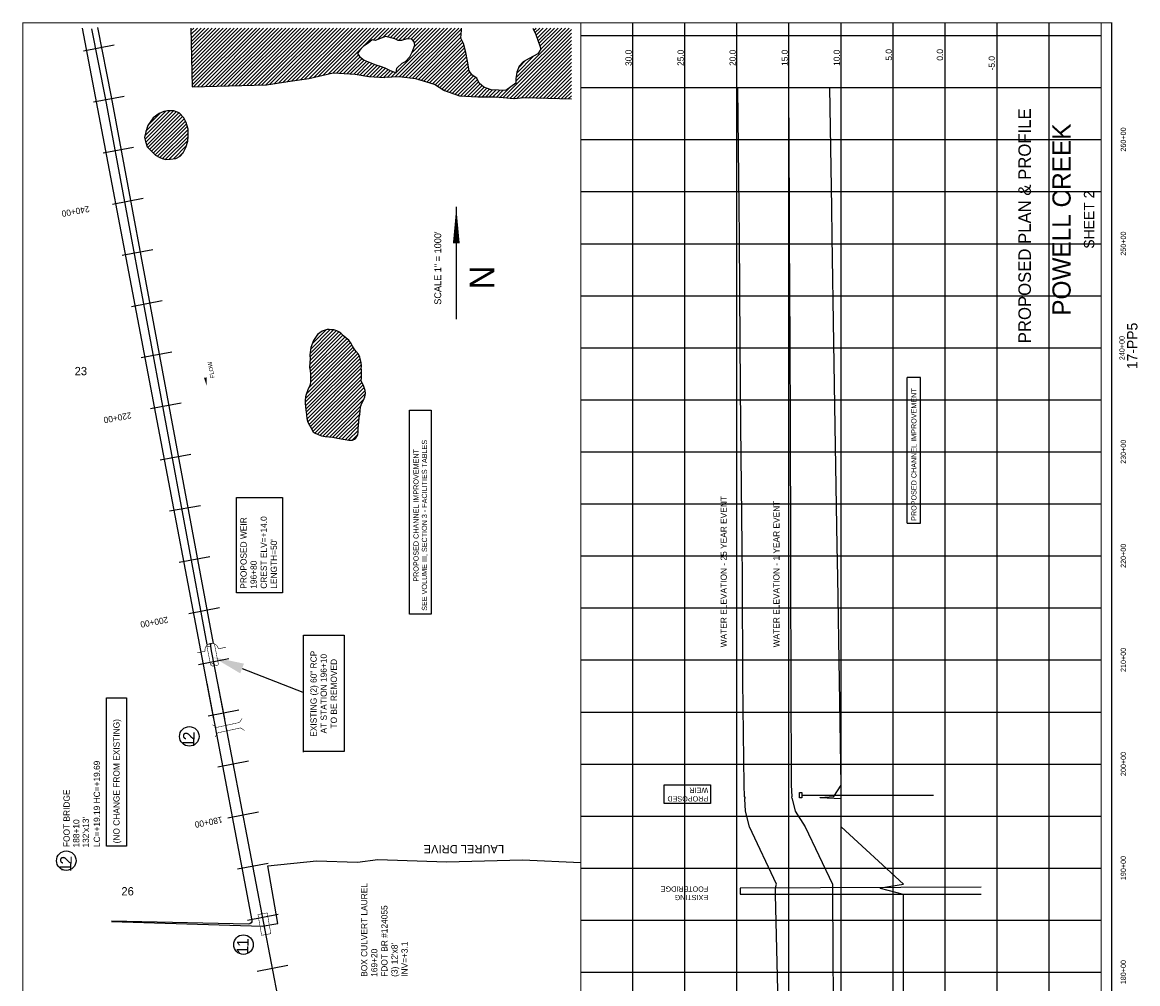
# Model space of a CAD drawing. Extents: x 210994 to 221709, y 855073 to 871083.
# Tile 2 of 2: x 210994 to 221709, y 861846 to 871083. Entities that reach past the tile are written whole.
import ezdxf
from ezdxf.enums import TextEntityAlignment as Align

# ---------------------------------------------------------------- set-up
doc = ezdxf.new("R2010")
doc.units = 0
doc.header["$LTSCALE"] = 800
doc.linetypes.add('DASHED', pattern=[0])
doc.linetypes.add('STREAM', pattern=[0])
doc.layers.get('0').update_dxf_attribs({"linetype": 'CONTINUOUS'})
for name, color, linetype in [('BORDER', 1, 'CONTINUOUS'), ('EXISTING', 7, 'CONTINUOUS'), ('GRID', 2, 'CONTINUOUS'), ('MAJROADS', 9, 'CONTINUOUS'), ('PROPOSED', 7, 'CONTINUOUS'), ('STATIONS', 7, 'CONTINUOUS'), ('STRUCTTEXT', 7, 'CONTINUOUS'), ('STRUCTURES', 1, 'CONTINUOUS'), ('TEXT', 7, 'CONTINUOUS'), ('TRUNKS', 5, 'STREAM'), ('WETDBA', 12, 'CONTINUOUS'), ('WETFILL', 8, 'CONTINUOUS'), ('WSHEDS', 3, 'CONTINUOUS')]:
    doc.layers.add(name, color=color, linetype=linetype)
doc.layers.get('EXISTING').off()

# ---------------------------------------------------------------- blocks, each defined once
blk = doc.blocks.new('BOX')
at = {"layer": 'STRUCTURES', "color": 0, "const_width": 20}
blk.add_lwpolyline([(-377, -171), (433, -171), (433, 189), (-377, 189)], close=True, dxfattribs=at)
blk = doc.blocks.new('*X')
at = {"color": 0}
for p, q in [((212613, 871000), (212641, 871028)), ((212614, 870966), (212676, 871028)), ((212615, 870931), (212711, 871028)), ((212616, 870862), (212782, 871028)), ((212616, 870897), (212747, 871028)), ((212617, 870828), (212817, 871028)), ((212618, 870793), (212853, 871028)), ((212619, 870759), (212888, 871028)), ((212620, 870724), (212923, 871028)), ((212621, 870655), (212994, 871028)), ((212621, 870690), (212959, 871028)), ((212622, 870621), (213030, 871028)), ((212623, 870586), (213065, 871028)), ((212624, 870552), (213100, 871028)), ((212625, 870517), (213136, 871028)), ((212626, 870483), (213171, 871028)), ((212643, 870465), (213206, 871028)), ((212679, 870466), (213242, 871028)), ((212716, 870466), (213277, 871028)), ((212752, 870467), (213312, 871028)), ((212788, 870468), (213348, 871028)), ((212825, 870469), (213383, 871028)), ((212861, 870470), (213418, 871028)), ((212897, 870471), (213454, 871028)), ((212933, 870472), (213489, 871028)), ((212970, 870473), (213525, 871028)), ((213006, 870474), (213560, 871028)), ((213042, 870475), (213595, 871028)), ((213078, 870476), (213631, 871028)), ((213115, 870477), (213666, 871028)), ((213151, 870477), (213701, 871028)), ((213187, 870478), (213737, 871028)), ((213224, 870479), (213772, 871028)), ((213260, 870480), (213807, 871028)), ((213296, 870481), (213843, 871028)), ((213332, 870482), (213878, 871028)), ((213373, 870488), (213913, 871028)), ((213415, 870494), (213949, 871028)), ((213458, 870501), (213984, 871028)), ((213500, 870508), (214020, 871028)), ((213542, 870515), (214055, 871028)), ((213583, 870520), (214090, 871028)), ((213624, 870526), (214126, 871028)), ((213665, 870532), (214161, 871028)), ((213706, 870538), (214196, 871028)), ((213748, 870544), (214232, 871028)), ((213794, 870554), (214267, 871028)), ((213839, 870565), (214302, 871028)), ((213885, 870575), (214338, 871028)), ((213931, 870586), (214373, 871028)), ((213977, 870596), (214408, 871028)), ((214011, 870595), (214444, 871028)), ((214365, 870913), (214479, 871028)), ((214405, 870918), (214514, 871028)), ((214461, 870939), (214550, 871028)), ((214499, 870942), (214585, 871028)), ((214528, 870935), (214621, 871028)), ((214556, 870928), (214656, 871028)), ((214575, 870558), (215045, 871028)), ((214583, 870919), (214691, 871028)), ((214587, 870605), (215009, 871028)), ((214607, 870908), (214727, 871028)), ((214613, 870560), (215080, 871028)), ((214644, 870556), (215116, 871028)), ((214646, 870912), (214762, 871028)), ((214675, 870552), (215151, 871028)), ((214693, 870923), (214797, 871028)), ((214706, 870548), (215186, 871028)), ((214726, 870921), (214833, 871028)), ((214733, 870786), (214974, 871028)), ((214738, 870544), (215213, 871019)), ((214748, 870908), (214868, 871028)), ((214758, 870847), (214939, 871028)), ((214760, 870885), (214903, 871028)), ((214769, 870540), (215211, 870982)), ((215611, 870356), (216269, 871014)), ((215643, 870354), (216269, 870979)), ((215736, 870517), (216247, 871028)), ((215737, 870553), (216212, 871028)), ((215909, 871008), (215929, 871028)), ((215920, 870984), (215964, 871028)), ((215931, 870959), (215999, 871028)), ((215939, 870932), (216035, 871028)), ((215948, 870906), (216070, 871028)), ((215957, 870880), (216105, 871028)), ((215967, 870853), (216141, 871028)), ((215975, 870826), (216176, 871028)), ((214797, 870532), (215209, 870945)), ((214824, 870524), (215215, 870915)), ((214852, 870517), (215226, 870891)), ((214879, 870509), (215236, 870865)), ((215676, 870351), (216269, 870943)), ((215709, 870348), (216269, 870908)), ((215746, 870350), (216269, 870873)), ((214045, 870593), (214222, 870771)), ((214907, 870501), (215243, 870837)), ((214934, 870493), (215250, 870809)), ((214960, 870483), (215256, 870780)), ((215743, 870595), (215908, 870760)), ((215785, 870353), (216269, 870837)), ((215823, 870356), (216269, 870802)), ((215857, 870355), (216269, 870767)), ((214078, 870591), (214238, 870751)), ((214111, 870589), (214258, 870736)), ((214144, 870587), (214278, 870721)), ((214177, 870585), (214303, 870710)), ((214209, 870581), (214327, 870699)), ((214240, 870577), (214353, 870689)), ((214271, 870572), (214379, 870680)), ((214301, 870567), (214405, 870671)), ((214333, 870563), (214431, 870662)), ((214366, 870561), (214458, 870653)), ((214981, 870469), (215262, 870750)), ((215002, 870455), (215268, 870721)), ((215023, 870440), (215274, 870691)), ((215044, 870426), (215279, 870661)), ((215763, 870650), (215831, 870718)), ((215892, 870354), (216269, 870731)), ((215926, 870354), (216269, 870696)), ((215961, 870353), (216269, 870661)), ((214398, 870558), (214484, 870643)), ((214431, 870556), (214507, 870631)), ((214464, 870553), (214529, 870618)), ((214500, 870554), (214555, 870609)), ((214538, 870556), (214582, 870600)), ((215071, 870417), (215284, 870630)), ((215097, 870408), (215294, 870606)), ((215123, 870399), (215309, 870585)), ((215149, 870389), (215328, 870568)), ((215175, 870380), (215349, 870554)), ((215996, 870352), (216269, 870625)), ((216030, 870351), (216269, 870590)), ((216065, 870351), (216269, 870554)), ((215202, 870372), (215366, 870535)), ((215236, 870371), (215377, 870512)), ((215270, 870369), (215392, 870491)), ((215304, 870368), (215411, 870475)), ((215338, 870366), (215431, 870459)), ((215372, 870365), (215457, 870450)), ((215407, 870364), (215483, 870440)), ((215442, 870364), (215511, 870434)), ((215477, 870364), (215546, 870433)), ((215512, 870363), (215580, 870431)), ((215546, 870362), (215614, 870430)), ((215578, 870359), (215673, 870454)), ((216099, 870350), (216269, 870519)), ((216134, 870349), (216269, 870484)), ((216169, 870349), (216269, 870448)), ((216203, 870348), (216269, 870413)), ((216238, 870347), (216269, 870378)), ((212170, 869991), (212412, 870233)), ((212172, 869958), (212446, 870232)), ((212180, 869931), (212472, 870223)), ((212181, 870037), (212375, 870232)), ((212189, 869904), (212498, 870213)), ((212200, 870093), (212318, 870210)), ((212200, 869880), (212516, 870196)), ((212217, 869862), (212532, 870177)), ((212234, 869844), (212548, 870157)), ((212252, 869826), (212560, 870134)), ((212270, 869809), (212570, 870109)), ((212293, 869796), (212578, 870082)), ((212316, 869784), (212586, 870054)), ((212341, 869774), (212586, 870019)), ((212370, 869767), (212586, 869983)), ((212406, 869768), (212584, 869946)), ((212446, 869773), (212572, 869898)), ((212502, 869793), (212536, 869828)), ((213754, 867792), (214056, 868095)), ((213755, 867758), (214073, 868076)), ((213756, 867830), (214035, 868109)), ((213757, 867866), (214012, 868121)), ((213758, 867902), (213984, 868129)), ((213764, 867944), (213951, 868131)), ((213779, 867994), (213916, 868131)), ((213825, 868075), (213840, 868090)), ((213746, 867572), (214159, 867985)), ((213760, 867728), (214091, 868059)), ((213762, 867659), (214130, 868027)), ((213762, 867624), (214145, 868006)), ((213763, 867695), (214110, 868043)), ((213711, 867432), (214201, 867921)), ((213713, 867469), (214186, 867942)), ((213714, 867398), (214217, 867902)), ((213716, 867366), (214230, 867879)), ((213723, 867514), (214172, 867963)), ((213721, 867336), (214239, 867854)), ((213725, 867304), (214246, 867825)), ((213728, 867271), (214250, 867793)), ((213736, 867244), (214250, 867759)), ((213748, 867220), (214251, 867724)), ((213760, 867197), (214251, 867688)), ((213773, 867175), (214250, 867652)), ((213786, 867153), (214256, 867623)), ((213806, 867138), (214269, 867600)), ((213829, 867125), (214279, 867575)), ((213854, 867115), (214286, 867547)), ((213881, 867107), (214292, 867518)), ((213911, 867101), (214277, 867467)), ((213944, 867098), (214248, 867402)), ((213976, 867096), (214240, 867360)), ((214007, 867091), (214238, 867321)), ((214037, 867086), (214229, 867277)), ((214067, 867080), (214225, 867238)), ((214098, 867075), (214221, 867199)), ((214127, 867070), (214220, 867162)), ((214162, 867069), (214216, 867124)), ((213955, 860180), (214108, 860333)), ((213957, 860218), (214084, 860344)), ((213958, 860289), (214025, 860356)), ((213958, 860148), (214132, 860321)), ((213959, 860254), (214056, 860352)), ((213966, 860120), (214140, 860294)), ((213979, 860098), (214147, 860265)), ((213993, 860076), (214152, 860235)), ((214007, 860055), (214169, 860217)), ((214022, 860035), (214186, 860199)), ((214038, 860016), (214203, 860181)), ((214059, 860002), (214216, 860158)), ((214086, 859993), (214217, 860123)), ((214121, 859993), (214207, 860078)), ((214783, 857649), (215557, 858424)), ((214806, 857707), (215522, 858423)), ((214921, 857858), (215486, 858423)), ((214978, 857951), (215451, 858423)), ((214994, 858001), (215415, 858423)), ((215007, 857838), (215593, 858424)), ((215051, 857846), (215628, 858424)), ((215059, 858102), (215380, 858423)), ((215086, 857846), (215664, 858424)), ((215086, 858164), (215344, 858423)), ((215138, 858251), (215309, 858422)), ((215168, 858317), (215273, 858422)), ((215194, 858379), (215238, 858422)), ((215283, 858008), (215700, 858424)), ((215353, 858043), (215735, 858424)), ((215386, 858040), (215751, 858405)), ((215408, 858027), (215615, 858233)), ((215424, 858007), (215639, 858222)), ((215435, 857983), (215660, 858207)), ((215456, 857968), (215679, 858191)), ((215479, 857956), (215688, 858165)), ((215512, 857954), (215693, 858135)), ((215546, 857952), (215659, 858065)), ((215583, 857954), (215650, 858021)), ((215121, 857846), (215208, 857932)), ((214914, 857745), (214981, 857812)), ((214405, 857236), (214843, 857674)), ((214298, 857199), (214574, 857475)), ((214352, 857218), (214654, 857520)), ((214459, 857255), (214768, 857564)), ((214513, 857273), (214746, 857506)), ((212082, 857317), (212195, 857430)), ((212088, 857288), (212244, 857444)), ((212097, 857261), (212277, 857442)), ((212110, 857239), (212306, 857435)), ((212118, 857211), (212333, 857426)), ((212123, 857181), (212358, 857416)), ((212140, 857163), (212382, 857405)), ((212174, 857162), (212408, 857395)), ((212208, 857160), (212430, 857382)), ((212241, 857158), (212445, 857361)), ((214046, 857089), (214316, 857359)), ((214111, 857119), (214381, 857388)), ((214177, 857149), (214445, 857417)), ((214242, 857179), (214510, 857446)), ((214570, 857294), (214732, 857456)), ((214626, 857316), (214731, 857420)), ((214679, 857333), (214729, 857383)), ((212273, 857154), (212454, 857335)), ((212305, 857151), (212460, 857306)), ((212336, 857147), (212465, 857276)), ((212371, 857146), (212478, 857253)), ((213792, 856905), (214187, 857301)), ((213885, 857034), (214123, 857272)), ((213980, 857058), (214252, 857330)), ((212406, 857146), (212494, 857234)), ((212443, 857147), (212515, 857220)), ((212481, 857150), (212536, 857206)), ((212513, 857147), (212557, 857191)), ((212546, 857145), (212574, 857172)), ((212565, 857129), (212590, 857153)), ((213947, 857132), (214037, 857222)), ((212582, 857110), (212605, 857132)), ((212593, 857085), (212618, 857110)), ((212603, 857060), (212630, 857087)), ((212612, 857033), (212641, 857063)), ((212561, 856877), (212649, 856965)), ((212605, 856956), (212649, 857000)), ((212616, 857002), (212648, 857034)), ((213784, 856827), (213892, 856935)), ((213785, 856864), (213884, 856962)), ((212556, 856836), (212590, 856871)), ((212556, 856801), (212587, 856832)), ((213792, 856799), (213900, 856908)), ((213800, 856772), (213908, 856880)), ((213812, 856748), (213916, 856853)), ((213824, 856725), (213924, 856826)), ((212563, 856773), (212599, 856808)), ((212581, 856756), (212622, 856796)), ((212603, 856742), (212646, 856785)), ((212631, 856735), (212672, 856776)), ((212659, 856727), (212699, 856767)), ((212679, 856712), (212723, 856756)), ((212701, 856698), (212748, 856746)), ((212723, 856685), (212769, 856731)), ((212745, 856672), (212789, 856716)), ((213836, 856702), (213933, 856799)), ((213848, 856679), (213941, 856772)), ((213860, 856655), (213949, 856744)), ((212768, 856659), (212806, 856698)), ((212787, 856643), (212819, 856675)), ((212804, 856624), (212833, 856654)), ((212820, 856606), (212849, 856634)), ((212834, 856584), (212865, 856615)), ((213871, 856632), (213952, 856712)), ((213883, 856608), (213952, 856677)), ((213895, 856584), (213952, 856642)), ((213906, 856560), (213952, 856606)), ((212848, 856562), (212881, 856596)), ((212863, 856542), (212898, 856577)), ((212878, 856522), (212916, 856560)), ((212894, 856503), (212935, 856543)), ((212911, 856484), (212953, 856527)), ((212929, 856467), (212973, 856511)), ((213918, 856537), (213953, 856571)), ((213926, 856509), (213953, 856536)), ((213933, 856481), (213953, 856501)), ((212948, 856450), (212993, 856496)), ((212966, 856433), (213014, 856481)), ((212984, 856415), (213036, 856468)), ((212994, 856391), (213059, 856456)), ((213004, 856366), (213084, 856445)), ((213014, 856340), (213109, 856435)), ((213023, 856314), (213134, 856424)), ((213033, 856288), (213157, 856412)), ((213044, 856264), (213179, 856399)), ((213938, 856380), (213968, 856410)), ((213941, 856453), (213964, 856476)), ((213966, 856443), (213975, 856452)), ((213053, 856238), (213200, 856384)), ((213060, 856209), (213214, 856363)), ((213063, 856177), (213227, 856340)), ((213064, 856142), (213235, 856314)), ((213928, 856264), (213963, 856299)), ((213931, 856302), (213968, 856339)), ((213935, 856341), (213973, 856379)), ((213080, 856123), (213240, 856283)), ((213100, 856107), (213240, 856247)), ((213129, 856101), (213237, 856209)), ((213903, 856168), (213950, 856215)), ((213921, 856221), (213959, 856259)), ((213154, 856091), (213234, 856171)), ((213167, 856069), (213237, 856138)), ((213180, 856047), (213240, 856107)), ((213193, 856024), (213245, 856075)), ((213392, 855586), (213931, 856125)), ((213474, 855633), (213922, 856081)), ((213883, 856112), (213940, 856170)), ((213180, 855905), (213247, 855972)), ((213192, 855952), (213259, 856019)), ((213206, 856001), (213252, 856047)), ((213241, 855470), (213755, 855985)), ((213534, 855657), (213863, 855987)), ((213177, 855866), (213216, 855905)), ((213179, 855833), (213212, 855866)), ((213295, 855560), (213674, 855939)), ((213352, 855652), (213596, 855896)), ((213594, 855682), (213848, 855936)), ((213652, 855705), (213833, 855886)), ((213187, 855806), (213210, 855829)), ((213710, 855728), (213818, 855836)), ((213187, 855346), (213290, 855449)), ((213203, 855397), (213281, 855475)), ((213144, 855161), (213329, 855347)), ((213149, 855202), (213319, 855372)), ((213149, 855132), (213339, 855321)), ((213159, 855247), (213310, 855398)), ((213171, 855294), (213300, 855424)), ((213181, 855128), (213349, 855295)), ((213217, 855128), (213358, 855270)), ((213252, 855128), (213368, 855244)), ((213287, 855128), (213378, 855219)), ((213323, 855128), (213386, 855192)), ((213358, 855128), (213389, 855160))]:
    blk.add_line(p, q, dxfattribs=at)
blk = doc.blocks.new('RCP')
at = {"layer": 'STRUCTURES', "color": 0, "const_width": 20}
for points in [[(-354, 160, 0.802976), (-374, 25, 0.802976)], [(-374, 25, 0.489412), (-354, -140, 0.489412)], [(-354, -140, 0.606659), (-374, 25, 0.606659)], [(415, 25, 0.606659), (396, -140, 0.606659)], [(415, 25, 0.802976), (396, 160, 0.802976)], [(396, -140, 0.489412), (415, 25, 0.489412)]]:
    blk.add_lwpolyline(points, format="xyb", dxfattribs=at)
for points in [[(396, 160), (-354, 160)], [(-354, -140), (396, -140)]]:
    blk.add_lwpolyline(points, dxfattribs=at)
blk = doc.blocks.new('BRIDGE')
at = {"layer": 'STRUCTURES', "color": 0, "const_width": 20}
for points in [[(-234, -534), (-101, -402), (-101, 496), (-234, 629)], [(244, -534), (112, -402), (112, 496), (244, 629)]]:
    blk.add_lwpolyline(points, dxfattribs=at)
blk = doc.blocks.new('FLARROW')
at = {"color": 0}
blk.add_lwpolyline([(-0.28, 0.019, 0, 0.05, 0), (-0.112, 0.019, 0, 0, -0.087559), (-0.012, 0.001, 0, 0, 0.245722), (0.075, 0.013, 0, 0, -0.309425), (0.212, 0.015, 0, 0, 0), (0.278, 0.013, 0, 0, 0)], format="xyseb", dxfattribs=at)
blk.add_text('FLOW', height=0.08, dxfattribs=at).set_placement((0.015, -0.157), align=Align.CENTER)
blk = doc.blocks.new('PWSEL')
at = {"layer": 'PROPOSED', "color": 0}
for s, p in [('WATER ELEVATION - 25 YEAR EVENT', (-181, 110)), ('WATER ELEVATION - 1 YEAR EVENT', (325, 110))]:
    blk.add_text(s, height=60, rotation=90, dxfattribs=at).set_placement(p)
blk = doc.blocks.new('WEIR')
at = {"layer": 'STRUCTURES', "color": 0, "const_width": 30}
blk.add_lwpolyline([(13, 761), (13, 358, -1), (13, -332), (13, -734)], format="xyb", dxfattribs=at)
blk = doc.blocks.new('CHIMP')
at = {"layer": 'PROPOSED', "color": 0}
for p, q in [((-210, 1959), (0, 1959)), ((-210, 0), (-210, 1959)), ((0, 1959), (0, 0)), ((0, 0), (-210, 0))]:
    blk.add_line(p, q, dxfattribs=at)
for s, p in [('SEE VOLUME III, SECTION 3 - FACILITIES TABLES', (-40, 32)), ('PROPOSED CHANNEL IMPROVEMENT', (-121, 312))]:
    blk.add_text(s, height=50, rotation=90, dxfattribs=at).set_placement(p)
blk = doc.blocks.new('NC')
at = {"layer": 'PROPOSED', "color": 0}
for p, q in [((-193, 0), (0, 0)), ((-193, -1427), (-193, 0)), ((0, 0), (0, -1427)), ((0, -1427), (-193, -1427))]:
    blk.add_line(p, q, dxfattribs=at)
blk.add_text('(NO CHANGE FROM EXISTING)', height=60, rotation=270, dxfattribs=at).set_placement((-125, -28))

msp = doc.modelspace()

# ---------------------------------------------------------------- linework, layer by layer
at = {"layer": 'BORDER', "color": 0, "const_width": 10}
msp.add_lwpolyline([(221459, 855078), (221459, 871078), (210999, 871078), (210999, 855078)], close=True, dxfattribs=at)
for points in [[(216359, 855078), (216359, 871078)], [(221359, 855078), (221359, 871078)]]:
    msp.add_lwpolyline(points, dxfattribs=at)
at = {"layer": 'GRID', "color": 0}
for points in [[(216859, 855078), (216859, 871078)], [(217359, 855078), (217359, 871078)], [(217859, 855078), (217859, 871078)], [(218359, 855078), (218359, 871078)], [(218859, 855078), (218859, 871078)], [(219359, 855078), (219359, 871078)], [(219859, 855078), (219859, 871078)], [(220359, 855078), (220359, 871078)], [(220859, 855078), (220859, 871078)], [(221359, 870953), (216359, 870953)], [(221359, 870453), (216359, 870453)], [(221359, 869953), (216359, 869953)], [(221359, 869453), (216359, 869453)], [(221359, 868953), (216359, 868953)], [(221359, 868453), (216359, 868453)], [(221359, 867953), (216359, 867953)], [(221359, 867453), (216359, 867453)], [(221359, 866953), (216359, 866953)], [(221359, 866453), (216359, 866453)], [(221359, 865953), (216359, 865953)], [(221359, 865453), (216359, 865453)], [(221359, 864953), (216359, 864953)], [(221359, 864453), (216359, 864453)], [(221359, 863953), (216359, 863953)], [(221359, 863453), (216359, 863453)], [(221359, 862953), (216359, 862953)], [(221359, 862453), (216359, 862453)], [(221359, 861953), (216359, 861953)]]:
    msp.add_lwpolyline(points, dxfattribs=at)
at = {"layer": 'MAJROADS', "color": 0}
msp.add_lwpolyline([(211849, 862442), (213297, 862400), (213448, 862425), (213351, 862978), (213821, 863025), (214215, 863014), (214408, 863038), (215069, 863016), (215799, 863036), (216359, 863010)], dxfattribs=at)
at = {"layer": 'PROPOSED', "color": 0}
for p, q in [((219495, 866271), (219495, 867672)), ((219624, 867672), (219495, 867672)), ((219624, 866271), (219624, 867672)), ((213050, 865601), (213050, 866519)), ((213050, 866519), (213492, 866519)), ((213492, 866519), (213492, 865601)), ((219495, 866271), (219624, 866271)), ((213492, 865601), (213050, 865601)), ((213696, 864071), (213696, 865196)), ((213696, 865196), (214087, 865196)), ((214087, 865196), (214087, 864078)), ((213105, 864875), (213689, 864647)), ((213689, 864647), (213696, 864647)), ((214087, 864078), (213696, 864078)), ((217159, 863576), (217159, 863756)), ((217159, 863756), (217604, 863756)), ((217604, 863756), (217604, 863576)), ((217604, 863576), (217159, 863576)), ((218484, 863658), (219749, 863658))]:
    msp.add_line(p, q, dxfattribs=at)
at = {"layer": 'PROPOSED', "color": 0, "linetype": 'DASHED'}
for p, q in [((220206, 862774), (217889, 862764)), ((217889, 862764), (217889, 862706)), ((217889, 862706), (220206, 862706))]:
    msp.add_line(p, q, dxfattribs=at)
at = {"layer": 'PROPOSED', "color": 0, "linetype": 'STREAM'}
for points in [[(212770, 865105), (211792, 870357), (211662, 871022)], [(212829, 865116), (211851, 870368), (211720, 871034)]]:
    msp.add_lwpolyline(points, dxfattribs=at)
at = {"layer": 'PROPOSED', "color": 0}
for points in [[(218255, 861653), (218231, 862703), (218230, 862760), (218229, 862766), (218239, 862803), (217979, 863353), (217941, 863503), (217936, 863623), (217938, 863633), (217938, 863635), (217932, 863643), (217930, 863753), (217917, 864753), (217912, 865753), (217910, 866053), (217897, 867203), (217890, 868003), (217883, 869023), (217881, 869303), (217867, 870453)], [(218353, 870453), (218360, 869303), (218361, 869023), (218366, 868003), (218369, 867203), (218374, 866053), (218375, 865753), (218378, 864753), (218381, 863753), (218385, 863643), (218384, 863635), (218388, 863633), (218390, 863623), (218417, 863503), (218514, 863353), (218778, 862803), (218776, 862766), (218776, 862760), (218776, 862703), (218783, 861653)]]:
    msp.add_lwpolyline(points, dxfattribs=at)
at = {"layer": 'PROPOSED', "color": 0, "linetype": 'DASHED'}
msp.add_lwpolyline([(219459, 861653), (219459, 862703), (219239, 862760), (219239, 862766), (219459, 862803), (218859, 863353), (218859, 863503), (218859, 863623), (218659, 863633), (218659, 863635), (218789, 863643), (218859, 863753), (218843, 864753), (218827, 865753), (218822, 866053), (218804, 867203), (218791, 868003), (218775, 869023), (218770, 869303), (218751, 870453)], dxfattribs=at)
at = {"layer": 'PROPOSED', "color": 0}
msp.add_lwpolyline([(218459, 863658), (218459, 863683), (218484, 863683), (218484, 863633), (218459, 863633)], close=True, dxfattribs=at)
msp.add_solid([(213087, 864828), (213123, 864921), (212825, 864984)], dxfattribs=at)
at = {"layer": 'STATIONS', "color": 0}
for p, q in [((211581, 870809), (211876, 870867)), ((211677, 870320), (211972, 870375)), ((211769, 869828), (212063, 869883)), ((211860, 869337), (212155, 869392)), ((211952, 868845), (212247, 868900)), ((212043, 868354), (212338, 868409)), ((212135, 867862), (212430, 867917)), ((212226, 867371), (212521, 867426)), ((212318, 866879), (212613, 866934)), ((212409, 866388), (212704, 866442)), ((212501, 865896), (212796, 865951)), ((212593, 865404), (212887, 865459)), ((212685, 864912), (212979, 864969)), ((212779, 864421), (213074, 864478)), ((212779, 864421), (213074, 864478)), ((212873, 863930), (213168, 863987)), ((212968, 863439), (213262, 863496)), ((213062, 862948), (213357, 863005)), ((213156, 862457), (213451, 862514)), ((213250, 861966), (213545, 862023))]:
    msp.add_line(p, q, dxfattribs=at)
at = {"layer": 'STRUCTTEXT', "color": 0}
for centre in [(212598, 864222), (211416, 863028), (213118, 862221)]:
    msp.add_circle(centre, 93.8, dxfattribs=at)
at = {"layer": 'TEXT', "color": 0}
msp.add_line((215163, 869310), (215163, 868230), dxfattribs=at)
msp.add_lwpolyline([(215163, 869310, 0, 65.7, 0), (215163, 868958, 65.7, 65.7, 0)], format="xyseb", dxfattribs=at)
at = {"layer": 'TRUNKS', "color": 0}
for points in [[(212938, 864390), (212812, 865044), (212800, 865111)], [(213831, 859737), (212872, 864735)]]:
    msp.add_lwpolyline(points, dxfattribs=at)
at = {"layer": 'WETDBA', "color": 0}
for points in [[(212612, 871028), (212626, 870464), (213340, 870482), (213546, 870515), (213745, 870543), (213981, 870597), (214192, 870584), (214323, 870564), (214477, 870552)], [(215736, 870498), (215638, 870429), (215499, 870434), (215429, 870459), (215384, 870498), (215360, 870546), (215317, 870575), (215286, 870617), (215271, 870710), (215254, 870794), (215232, 870878), (215208, 870930), (215213, 871009), (215212, 871028)], [(215899, 871028), (215902, 871022), (215928, 870966), (215950, 870901), (215965, 870857), (215975, 870824), (215945, 870779), (215862, 870736), (215804, 870703), (215768, 870663), (215745, 870604), (215735, 870541), (215736, 870498)], [(216269, 870346), (215813, 870356), (215719, 870347), (215616, 870356), (215533, 870363), (215369, 870365), (215197, 870372), (215044, 870427), (214954, 870487), (214773, 870539), (214610, 870560), (214477, 870552)]]:
    msp.add_lwpolyline(points, dxfattribs=at)
for points in [[(214356, 870915), (214315, 870884), (214273, 870853), (214236, 870816), (214213, 870784), (214232, 870755), (214279, 870720), (214327, 870699), (214390, 870675), (214441, 870659), (214477, 870647), (214529, 870619), (214586, 870598), (214592, 870641), (214644, 870692), (214674, 870706), (214717, 870752), (214738, 870797), (214764, 870863), (214758, 870896), (214736, 870920), (214687, 870924), (214638, 870910), (214605, 870908), (214573, 870924), (214523, 870936), (214483, 870946), (214440, 870932), (214383, 870910)], [(212387, 870234), (212352, 870227), (212309, 870206), (212250, 870164), (212201, 870093), (212179, 870032), (212166, 869976), (212177, 869939), (212194, 869888), (212224, 869854), (212272, 869808), (212309, 869787), (212337, 869774), (212374, 869766), (212415, 869768), (212467, 869776), (212509, 869797), (212539, 869830), (212566, 869879), (212584, 869940), (212586, 869987), (212586, 870057), (212567, 870120), (212544, 870164), (212500, 870212), (212448, 870232)], [(212387, 870234), (212352, 870227), (212309, 870206), (212250, 870164), (212201, 870093), (212179, 870032), (212166, 869976), (212177, 869939), (212194, 869888), (212224, 869854), (212272, 869808), (212309, 869787), (212337, 869774), (212374, 869766), (212415, 869768), (212467, 869776), (212509, 869797), (212539, 869830), (212566, 869879), (212584, 869940), (212586, 869987), (212586, 870057), (212567, 870120), (212544, 870164), (212500, 870212), (212448, 870232)], [(213874, 868116), (213830, 868083), (213791, 868027), (213766, 867959), (213756, 867889), (213758, 867851), (213755, 867809), (213752, 867768), (213759, 867739), (213763, 867702), (213762, 867665), (213763, 867645), (213762, 867622), (213756, 867595), (213737, 867552), (213720, 867506), (213714, 867485), (213712, 867454), (213711, 867421), (213715, 867390), (213717, 867358), (213721, 867339), (213725, 867308), (213727, 867275), (213736, 867241), (213752, 867213), (213764, 867190), (213788, 867148), (213808, 867137), (213835, 867123), (213868, 867109), (213904, 867102), (213939, 867099), (213974, 867096), (214022, 867089), (214057, 867081), (214096, 867076), (214130, 867069), (214166, 867069), (214184, 867078), (214195, 867084), (214202, 867092), (214208, 867103), (214213, 867112), (214216, 867123), (214220, 867143), (214220, 867160), (214220, 867180), (214222, 867208), (214226, 867245), (214230, 867286), (214237, 867316), (214239, 867350), (214244, 867390), (214252, 867417), (214267, 867447), (214285, 867484), (214292, 867517), (214287, 867545), (214279, 867573), (214273, 867593), (214260, 867616), (214251, 867633), (214249, 867644), (214251, 867660), (214251, 867682), (214251, 867704), (214251, 867726), (214252, 867747), (214250, 867752), (214251, 867782), (214248, 867812), (214243, 867841), (214236, 867866), (214222, 867895), (214198, 867924), (214182, 867947), (214166, 867972), (214153, 867996), (214129, 868028), (214104, 868048), (214078, 868070), (214055, 868096), (214036, 868109), (214014, 868120), (213986, 868129), (213962, 868130), (213942, 868131), (213921, 868133)]]:
    msp.add_lwpolyline(points, close=True, dxfattribs=at)
at = {"layer": 'WSHEDS', "color": 0}
for points in [[(211569, 871028), (212830, 864390, -0.477114)], [(212765, 864735), (213198, 862454, -0.477114), (213168, 862419), (211849, 862448, 0.004845)]]:
    msp.add_lwpolyline(points, format="xyb", dxfattribs=at)

# ---------------------------------------------------------------- block references
at = {"layer": 'EXISTING', "color": 0, "xscale": 0.25, "yscale": 0.25, "zscale": 0.25, "rotation": 281.2060126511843}
msp.add_blockref('RCP', (212818, 865011), dxfattribs=at)
at = {"layer": 'PROPOSED', "color": 0}
for name, p in [('CHIMP', (214922, 865397)), ('PWSEL', (217943, 864968))]:
    msp.add_blockref(name, p, dxfattribs=at)
at = {"layer": 'PROPOSED', "color": 0, "xscale": 0.1875, "yscale": 0.1875, "zscale": 0.1875, "rotation": 100.7066321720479}
msp.add_blockref('WEIR', (212816, 865050), dxfattribs=at)
at = {"layer": 'PROPOSED', "color": 0, "rotation": 180}
msp.add_blockref('NC', (211803, 863166), dxfattribs=at)
at = {"layer": 'STRUCTURES', "color": 0, "xscale": 0.25, "yscale": 0.25, "zscale": 0.25}
for name, p, rotation in [('BRIDGE', (212964, 864305), 282.171123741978), ('BOX', (213316, 862425), 279.9638624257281)]:
    msp.add_blockref(name, p, dxfattribs=dict(at, rotation=rotation))
at = {"layer": 'TRUNKS', "color": 0, "xscale": 500, "yscale": 500, "zscale": 500, "rotation": 100}
msp.add_blockref('FLARROW', (212751, 867726), dxfattribs=at)
at = {"layer": 'WETFILL', "color": 0}
msp.add_blockref('*X', (0, 0), dxfattribs=at)
msp.add_blockref('*X', (0, 0), dxfattribs=at)
msp.add_blockref('*X', (0, 0), dxfattribs=at)
msp.add_blockref('*X', (0, 0), dxfattribs=at)
msp.add_blockref('*X', (0, 0), dxfattribs=at)
msp.add_blockref('*X', (0, 0), dxfattribs=at)
msp.add_blockref('*X', (0, 0), dxfattribs=at)

# ---------------------------------------------------------------- texts
at = {"layer": 'PROPOSED', "color": 0}
for s, height, p in [('PROPOSED PLAN & PROFILE', 120, (220683, 869128)), ('17-PP5', 100, (221707, 867974)), ('EXISTING (2) 60" RCP', 60, (213822, 864632)), ('AT STATION 196+10', 60, (213919, 864632)), ('TO BE REMOVED', 60, (214016, 864632))]:
    msp.add_text(s, height=height, rotation=90, dxfattribs=at).set_placement(p, align=Align.CENTER)
for s, height, rotation, p in [('PROPOSED CHANNEL IMPROVEMENT', 50, 90, (219584, 866293)), ('PROPOSED WEIR', 60, 90, (213149, 865641)), ('CREST ELV=+14.0', 60, 90, (213343, 865641)), ("LENGTH=50'", 60, 90, (213440, 865641)), ('196+80', 60, 90, (213246, 865641)), ('WEIR', 50, 180, (217583, 863728)), ('PROPOSED', 50, 180, (217583, 863647))]:
    msp.add_text(s, height=height, rotation=rotation, dxfattribs=at).set_placement(p)
at = {"layer": 'STATIONS', "color": 0}
for s, rotation, p in [('240+00', 190.5509, (211500, 869296)), ('220+00', 190.5509, (211903, 867313)), ('200+00', 190.5509, (212256, 865349)), ('180+00', 190.8671, (212778, 863427))]:
    msp.add_text(s, height=60, rotation=rotation, dxfattribs=at).set_placement(p, align=Align.CENTER)
at = {"layer": 'STRUCTTEXT', "color": 0}
for s, height, p in [('2', 112, (212650, 864185)), ('1', 112, (212646, 864117)), ('LC=+19.19 HC=+19.69', 60, (211740, 863159)), ('FOOT BRIDGE', 60, (211449, 863159)), ('188+10', 60, (211542, 863155)), ("132'x13'", 60, (211633, 863154)), ('2', 112, (211469, 862991)), ('1', 112, (211464, 862922)), ('BOX CULVERT LAUREL', 60, (214308, 861912)), ('FDOT BR #124055', 60, (214502, 861912)), ('1', 112, (213165, 862130)), ('1', 112, (213169, 862199)), ('169+20', 60, (214405, 861912)), ("(3) 12'x8'", 60, (214599, 861912)), ('INV=+3.1', 60, (214696, 861912))]:
    msp.add_text(s, height=height, rotation=90, dxfattribs=at).set_placement(p)
at = {"layer": 'TEXT', "color": 0}
for s, height, rotation, p in [('30.0', 60, 90, (216848, 870664)), ('25.0', 60, 90, (217348, 870664)), ('20.0', 60, 90, (217848, 870664)), ('15.0', 60, 90, (218348, 870664)), ('10.0', 60, 90, (218848, 870664)), ('5.0', 60, 90, (219348, 870715)), ('0.0', 60, 90, (219839, 870715)), ('-5.0', 60, 90, (220337, 870621)), ('LAUREL DRIVE', 80, 180, (215622, 863179)), ('FOOTBRIDGE', 50, 180, (217583, 862780)), ('EXISTING', 50, 180, (217583, 862699))]:
    msp.add_text(s, height=height, rotation=rotation, dxfattribs=at).set_placement(p)
for s, height, p in [('POWELL CREEK', 175, (221065, 869187)), ('260+00', 50, (221596, 869957)), ('SHEET 2', 100, (221292, 869187)), ('SCALE 1" = 1000\'', 65.73, (215018, 868722)), ('250+00', 50, (221596, 868957)), ('N', 235, (215527, 868631)), ('240+00', 50, (221583, 867953)), ('230+00', 50, (221596, 866957)), ('220+00', 50, (221596, 865957)), ('210+00', 50, (221596, 864957)), ('200+00', 50, (221596, 863957)), ('190+00', 50, (221596, 862957)), ('180+00', 50, (221596, 861957))]:
    msp.add_text(s, height=height, rotation=90, dxfattribs=at).set_placement(p, align=Align.CENTER)
for s, p in [('23', (211556, 867692)), ('26', (212005, 862694))]:
    msp.add_text(s, height=80, dxfattribs=at).set_placement(p, align=Align.CENTER)

doc.saveas('drawing.dxf')
